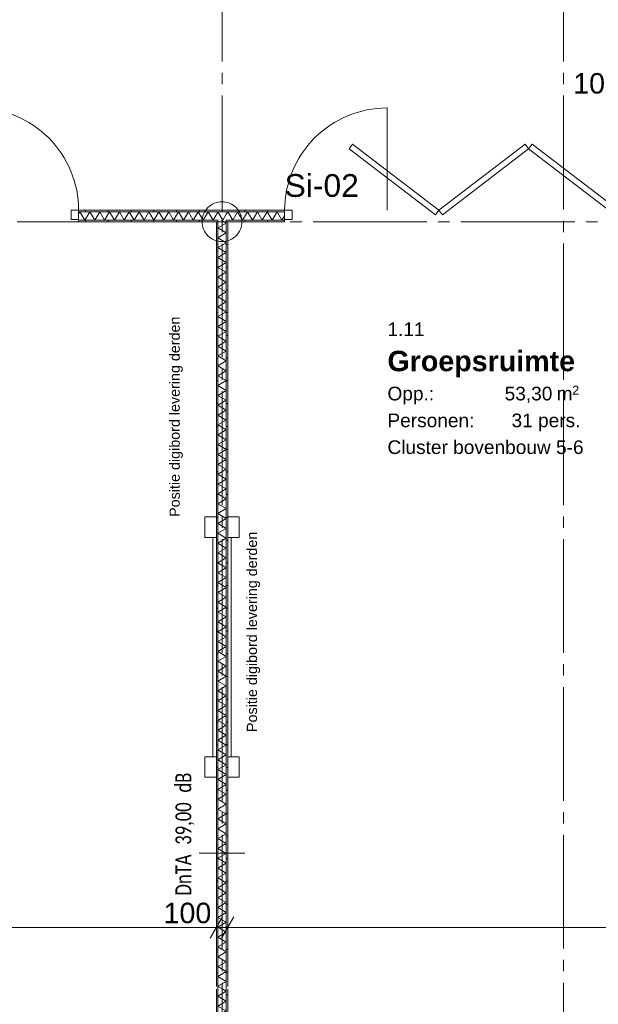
# Model space of a CAD drawing. Header units: millimetres. Extents: x 10 to 584, y 10 to 831.
# Tile 14 of 61: x 276 to 327, y 262 to 349. Entities that reach past the tile are written whole.
import ezdxf
from ezdxf.xclip import XClip

# ---------------------------------------------------------------- set-up
doc = ezdxf.new("R2010")
doc.units = ezdxf.units.MM
doc.header["$MEASUREMENT"] = 0
doc.header["$XCLIPFRAME"] = 0
doc.linetypes.add('B0204', pattern=[13, 10, -1, 1, -1])
for name, color, linetype in [('21 Buitenwanden', 7, 'Continuous'), ('22 NC Binnenwanden', 7, 'Continuous'), ('22 NC Binnenwanden Deuren', 7, 'Continuous'), ('22 NC Binnenwanden Deurlabels', 7, 'Continuous'), ('22 NC Binnenwanden Doorsnede-arcering', 7, 'Continuous'), ('22 NC Binnenwanden Laagscheidingslijnen', 7, 'Continuous'), ('28 Draagconstructies', 7, 'Continuous'), ('45 Plafondafwerking Laagscheidingslijnen', 7, 'Continuous'), ('82 Interieur', 7, 'Continuous'), ('A Stramien', 7, 'Continuous'), ('Maatvoering 1_ 50_100', 7, 'Continuous'), ('Tekst_dim 1_ 50_100', 7, 'Continuous'), ('Z Ruimtefuncties', 7, 'Continuous')]:
    doc.layers.add(name, color=color, linetype=linetype)
doc.styles.add('GENERATED_STYLE_1', font='txt')
doc.styles.add('GENERATED_STYLE_2', font='txt')
doc.styles.add('GENERATED_STYLE_3', font='txt')
pattern_1 = [(180, (78, 259.1879), (0, 2), [])]
pattern_2 = [(270, (78, 259.1879), (2, 0), [])]

# ---------------------------------------------------------------- blocks, each defined once
blk = doc.blocks.new('*X91')
at = {"layer": '22 NC Binnenwanden Doorsnede-arcering', "color": 7, "linetype": 'Continuous', "lineweight": 0}
blk.add_line((294.167, 331.188), (293.951, 331.313), dxfattribs=at)
blk = doc.blocks.new('*X92')
at = {"layer": '22 NC Binnenwanden Doorsnede-arcering', "color": 7, "linetype": 'Continuous', "lineweight": 0}
blk.add_line((294.081, 263.688), (293.648, 263.938), dxfattribs=at)
blk = doc.blocks.new('*X93')
at = {"layer": '22 NC Binnenwanden Doorsnede-arcering', "color": 7, "linetype": 'Continuous', "lineweight": 0}
for p, q in [((294.375, 263.518), (293.625, 263.085)), ((294.375, 263.518), (294.081, 263.688)), ((294.375, 262.652), (293.625, 263.085)), ((294.375, 262.652), (293.625, 262.219)), ((294.375, 261.786), (293.625, 262.219)), ((294.375, 261.786), (293.625, 261.353)), ((293.668, 261.328), (293.625, 261.353))]:
    blk.add_line(p, q, dxfattribs=at)
blk = doc.blocks.new('*X94')
at = {"layer": '22 NC Binnenwanden Doorsnede-arcering', "color": 7, "linetype": 'Continuous', "lineweight": 0}
for p, q in [((294.375, 331.068), (293.625, 330.635)), ((294.375, 331.068), (294.167, 331.188)), ((294.375, 330.202), (293.625, 330.635)), ((294.375, 330.202), (293.625, 329.769)), ((294.375, 329.336), (293.625, 329.769)), ((294.375, 329.336), (293.625, 328.903)), ((294.375, 328.47), (293.625, 328.903)), ((294.375, 328.47), (293.625, 328.037)), ((294.375, 327.604), (293.625, 328.037)), ((294.375, 327.604), (293.625, 327.171)), ((294.375, 326.738), (293.625, 327.171)), ((294.375, 326.738), (293.625, 326.305)), ((294.375, 325.872), (293.625, 326.305)), ((294.375, 325.872), (293.625, 325.439)), ((294.375, 325.006), (293.625, 325.439)), ((294.375, 325.006), (293.625, 324.573)), ((294.375, 324.14), (293.625, 324.573)), ((294.375, 324.14), (293.625, 323.707)), ((294.375, 323.274), (293.625, 323.707)), ((294.375, 323.274), (293.625, 322.841)), ((294.375, 322.408), (293.625, 322.841)), ((294.375, 322.408), (293.625, 321.975)), ((294.375, 321.542), (293.625, 321.975)), ((294.375, 321.542), (293.625, 321.109)), ((294.375, 320.676), (293.625, 321.109)), ((294.375, 320.676), (293.625, 320.243)), ((294.375, 319.81), (293.625, 320.243)), ((294.375, 319.81), (293.625, 319.377)), ((294.375, 318.944), (293.625, 319.377)), ((294.375, 318.944), (293.625, 318.511)), ((294.375, 318.078), (293.625, 318.511)), ((294.375, 318.078), (293.625, 317.645)), ((294.375, 317.212), (293.625, 317.645)), ((294.375, 317.212), (293.625, 316.779)), ((294.375, 316.346), (293.625, 316.779)), ((294.375, 316.346), (293.625, 315.913)), ((294.375, 315.48), (293.625, 315.913)), ((294.375, 315.48), (293.625, 315.047)), ((294.375, 314.614), (293.625, 315.047)), ((294.375, 314.614), (293.625, 314.181)), ((294.375, 313.747), (293.625, 314.181)), ((294.375, 313.747), (293.625, 313.314)), ((294.375, 312.881), (293.625, 313.314)), ((294.375, 312.881), (293.625, 312.448)), ((294.375, 312.015), (293.625, 312.448)), ((294.375, 312.015), (293.625, 311.582)), ((294.375, 311.149), (293.625, 311.582)), ((294.375, 311.149), (293.625, 310.716)), ((294.375, 310.283), (293.625, 310.716)), ((294.375, 310.283), (293.625, 309.85)), ((294.375, 309.417), (293.625, 309.85)), ((294.375, 309.417), (293.625, 308.984)), ((294.375, 308.551), (293.625, 308.984)), ((294.375, 308.551), (293.625, 308.118)), ((294.375, 307.685), (293.625, 308.118)), ((294.375, 307.685), (293.625, 307.252)), ((294.375, 306.819), (293.625, 307.252)), ((294.375, 306.819), (293.625, 306.386)), ((294.375, 305.953), (293.625, 306.386)), ((294.375, 305.953), (293.625, 305.52)), ((294.375, 305.087), (293.625, 305.52)), ((294.375, 305.087), (293.625, 304.654)), ((294.375, 304.221), (293.625, 304.654)), ((294.375, 304.221), (293.625, 303.788)), ((294.375, 303.355), (293.625, 303.788)), ((294.375, 303.355), (293.625, 302.922)), ((294.375, 302.489), (293.625, 302.922)), ((294.375, 302.489), (293.625, 302.056)), ((294.375, 301.623), (293.625, 302.056)), ((294.375, 301.623), (293.625, 301.19)), ((294.375, 300.757), (293.625, 301.19)), ((294.375, 300.757), (293.625, 300.324)), ((294.375, 299.891), (293.625, 300.324)), ((294.375, 299.891), (293.625, 299.458)), ((294.375, 299.025), (293.625, 299.458)), ((294.375, 299.025), (293.625, 298.592)), ((294.375, 298.159), (293.625, 298.592)), ((294.375, 298.159), (293.625, 297.726)), ((294.375, 297.293), (293.625, 297.726)), ((294.375, 297.293), (293.625, 296.86)), ((294.375, 296.427), (293.625, 296.86)), ((294.375, 296.427), (293.625, 295.994)), ((294.375, 295.561), (293.625, 295.994)), ((294.375, 295.561), (293.625, 295.128)), ((294.375, 294.695), (293.625, 295.128)), ((294.375, 294.695), (293.625, 294.262)), ((294.375, 293.829), (293.625, 294.262)), ((294.375, 293.829), (293.625, 293.396)), ((294.375, 292.963), (293.625, 293.396)), ((294.375, 292.963), (293.625, 292.53)), ((294.375, 292.097), (293.625, 292.53)), ((294.375, 292.097), (293.625, 291.664)), ((294.375, 291.231), (293.625, 291.664)), ((294.375, 291.231), (293.625, 290.798)), ((294.375, 290.365), (293.625, 290.798)), ((294.375, 290.365), (293.625, 289.932)), ((294.375, 289.499), (293.625, 289.932)), ((294.375, 289.499), (293.625, 289.066)), ((294.375, 288.633), (293.625, 289.066)), ((294.375, 288.633), (293.625, 288.2)), ((294.375, 287.767), (293.625, 288.2)), ((294.375, 287.767), (293.625, 287.334)), ((294.375, 286.901), (293.625, 287.334)), ((294.375, 286.901), (293.625, 286.468)), ((294.375, 286.035), (293.625, 286.468)), ((294.375, 286.035), (293.625, 285.602)), ((294.375, 285.169), (293.625, 285.602)), ((294.375, 285.169), (293.625, 284.736)), ((294.375, 284.303), (293.625, 284.736)), ((294.375, 284.303), (293.625, 283.87)), ((294.375, 283.437), (293.625, 283.87)), ((294.375, 283.437), (293.625, 283.004)), ((294.375, 282.571), (293.625, 283.004)), ((294.375, 282.571), (293.625, 282.138)), ((294.375, 281.705), (293.625, 282.138)), ((294.375, 281.705), (293.625, 281.272)), ((294.375, 280.839), (293.625, 281.272)), ((294.375, 280.839), (293.625, 280.406)), ((294.375, 279.973), (293.625, 280.406)), ((294.375, 279.973), (293.625, 279.539)), ((294.375, 279.106), (293.625, 279.539)), ((294.375, 279.106), (293.625, 278.673)), ((294.375, 278.24), (293.625, 278.673)), ((294.375, 278.24), (293.625, 277.807)), ((294.375, 277.374), (293.625, 277.807)), ((294.375, 277.374), (293.625, 276.941)), ((294.375, 276.508), (293.625, 276.941)), ((294.375, 276.508), (293.625, 276.075)), ((294.375, 275.642), (293.625, 276.075)), ((294.375, 275.642), (293.625, 275.209)), ((294.375, 274.776), (293.625, 275.209)), ((294.375, 274.776), (293.625, 274.343)), ((294.375, 273.91), (293.625, 274.343)), ((294.375, 273.91), (293.625, 273.477)), ((294.375, 273.044), (293.625, 273.477)), ((294.375, 273.044), (293.625, 272.611)), ((294.375, 272.178), (293.625, 272.611)), ((294.375, 272.178), (293.625, 271.745)), ((294.375, 271.312), (293.625, 271.745)), ((294.375, 271.312), (293.625, 270.879)), ((294.375, 270.446), (293.625, 270.879)), ((294.375, 270.446), (293.625, 270.013)), ((294.375, 269.58), (293.625, 270.013)), ((294.375, 269.58), (293.625, 269.147)), ((294.375, 268.714), (293.625, 269.147)), ((294.375, 268.714), (293.625, 268.281)), ((294.375, 267.848), (293.625, 268.281)), ((294.375, 267.848), (293.625, 267.415)), ((294.375, 266.982), (293.625, 267.415)), ((294.375, 266.982), (293.625, 266.549)), ((294.375, 266.116), (293.625, 266.549)), ((294.375, 266.116), (293.625, 265.683)), ((294.375, 265.25), (293.625, 265.683)), ((294.375, 265.25), (293.625, 264.817)), ((294.375, 264.384), (293.625, 264.817)), ((294.375, 264.384), (293.625, 263.951)), ((293.648, 263.938), (293.625, 263.951))]:
    blk.add_line(p, q, dxfattribs=at)
blk = doc.blocks.new('*X329')
at = {"layer": '22 NC Binnenwanden Doorsnede-arcering', "color": 7, "linetype": 'Continuous', "lineweight": 0}
for p, q in [((294.506, 332.063), (294.375, 331.835)), ((294.506, 332.063), (294.939, 331.313)), ((295.372, 332.063), (294.939, 331.313)), ((295.372, 332.063), (295.805, 331.313)), ((296.238, 332.063), (295.805, 331.313)), ((296.238, 332.063), (296.671, 331.313)), ((297.104, 332.063), (296.671, 331.313)), ((297.104, 332.063), (297.537, 331.313)), ((297.97, 332.063), (297.537, 331.313)), ((297.97, 332.063), (298.403, 331.313)), ((298.836, 332.063), (298.403, 331.313)), ((298.836, 332.063), (299.269, 331.313)), ((299.5, 331.712), (299.269, 331.313))]:
    blk.add_line(p, q, dxfattribs=at)
blk = doc.blocks.new('*X330')
at = {"layer": '22 NC Binnenwanden Doorsnede-arcering', "color": 7, "linetype": 'Continuous', "lineweight": 0}
for p, q in [((293.64, 332.063), (293.625, 332.036)), ((293.64, 332.063), (294.073, 331.313)), ((294.375, 331.835), (294.073, 331.313))]:
    blk.add_line(p, q, dxfattribs=at)
blk = doc.blocks.new('*X332')
at = {"layer": '22 NC Binnenwanden Doorsnede-arcering', "color": 7, "linetype": 'Continuous', "lineweight": 0}
for p, q in [((281.516, 332.063), (281.4, 331.862)), ((281.516, 332.063), (281.949, 331.313)), ((282.382, 332.063), (281.949, 331.313)), ((282.382, 332.063), (282.815, 331.313)), ((283.248, 332.063), (282.815, 331.313)), ((283.248, 332.063), (283.681, 331.313)), ((284.114, 332.063), (283.681, 331.313)), ((284.114, 332.063), (284.547, 331.313)), ((284.98, 332.063), (284.547, 331.313)), ((284.98, 332.063), (285.413, 331.313)), ((285.846, 332.063), (285.413, 331.313)), ((285.846, 332.063), (286.279, 331.313)), ((286.712, 332.063), (286.279, 331.313)), ((286.712, 332.063), (287.145, 331.313)), ((287.578, 332.063), (287.145, 331.313)), ((287.578, 332.063), (288.011, 331.313)), ((288.444, 332.063), (288.011, 331.313)), ((288.444, 332.063), (288.877, 331.313)), ((289.31, 332.063), (288.877, 331.313)), ((289.31, 332.063), (289.743, 331.313)), ((290.176, 332.063), (289.743, 331.313)), ((290.176, 332.063), (290.609, 331.313)), ((291.042, 332.063), (290.609, 331.313)), ((291.042, 332.063), (291.475, 331.313)), ((291.908, 332.063), (291.475, 331.313)), ((291.908, 332.063), (292.341, 331.313)), ((292.774, 332.063), (292.341, 331.313)), ((292.774, 332.063), (293.207, 331.313)), ((293.625, 332.036), (293.207, 331.313))]:
    blk.add_line(p, q, dxfattribs=at)
blk = doc.blocks.new('Drawing_2_2', base_point=(78, 259.188))
at = {"layer": '22 NC Binnenwanden Doorsnede-arcering', "linetype": 'Continuous', "lineweight": 0, "true_color": 0x000000}
h = blk.add_hatch(dxfattribs=at)
h.set_pattern_fill('930_Lijnen_vert_200_0002', color=18, style=0, pattern_type=2)
h.set_pattern_definition(pattern_2)
h.paths.add_polyline_path([(299.5, 332.188), (281.4, 332.188), (281.4, 332.063), (299.5, 332.063)])
h = blk.add_hatch(dxfattribs=at)
h.set_pattern_fill('930_Lijnen_vert_200_0002', color=18, style=0, pattern_type=2)
h.set_pattern_definition(pattern_2)
h.paths.add_polyline_path([(281.4, 331.188), (293.5, 331.188), (293.5, 331.313), (281.4, 331.313)])
h = blk.add_hatch(dxfattribs=at)
h.set_pattern_fill('930_Lijnen_vert_200_0002', color=18, style=0, pattern_type=2)
h.set_pattern_definition(pattern_2)
h.paths.add_polyline_path([(293.5, 331.188), (293.625, 331.188), (293.625, 331.313), (293.5, 331.313)])
h = blk.add_hatch(dxfattribs=at)
h.set_pattern_fill('930_Lijnen_vert_200_0002', color=18, style=0, pattern_type=2)
h.set_pattern_definition(pattern_1)
h.paths.add_polyline_path([(293.625, 263.938), (293.625, 331.188), (293.5, 331.188), (293.5, 263.938)])
h = blk.add_hatch(dxfattribs=at)
h.set_pattern_fill('930_Lijnen_vert_200_0002', color=18, style=0, pattern_type=2)
h.set_pattern_definition(pattern_2)
h.paths.add_polyline_path([(294.375, 331.188), (294.5, 331.188), (294.5, 331.313), (294.375, 331.313)])
h = blk.add_hatch(dxfattribs=at)
h.set_pattern_fill('930_Lijnen_vert_200_0002', color=18, style=0, pattern_type=2)
h.set_pattern_definition(pattern_1)
h.paths.add_polyline_path([(294.5, 263.938), (294.5, 331.188), (294.375, 331.188), (294.375, 263.938)])
h = blk.add_hatch(dxfattribs=at)
h.set_pattern_fill('930_Lijnen_vert_200_0002', color=18, style=0, pattern_type=2)
h.set_pattern_definition(pattern_2)
h.paths.add_polyline_path([(294.5, 331.188), (299.5, 331.188), (299.5, 331.313), (294.5, 331.313)])
h = blk.add_hatch(dxfattribs=at)
h.set_pattern_fill('930_Lijnen_vert_200_0002', color=18, style=0, pattern_type=2)
h.set_pattern_definition(pattern_1)
h.paths.add_polyline_path([(293.625, 263.938), (293.5, 263.938), (293.5, 263.688), (293.625, 263.688)])
h = blk.add_hatch(dxfattribs=at)
h.set_pattern_fill('930_Lijnen_vert_200_0002', color=18, style=0, pattern_type=2)
h.set_pattern_definition(pattern_1)
h.paths.add_polyline_path([(293.625, 261.328), (293.625, 263.688), (293.5, 263.688), (293.5, 261.328)])
h = blk.add_hatch(dxfattribs=at)
h.set_pattern_fill('930_Lijnen_vert_200_0002', color=18, style=0, pattern_type=2)
h.set_pattern_definition(pattern_1)
h.paths.add_polyline_path([(294.5, 263.938), (294.375, 263.938), (294.375, 263.688), (294.5, 263.688)])
h = blk.add_hatch(dxfattribs=at)
h.set_pattern_fill('930_Lijnen_vert_200_0002', color=18, style=0, pattern_type=2)
h.set_pattern_definition(pattern_1)
h.paths.add_polyline_path([(294.5, 261.328), (294.5, 263.688), (294.375, 263.688), (294.375, 261.328)])
at = {"layer": '22 NC Binnenwanden', "color": 1, "linetype": 'Continuous', "lineweight": 0}
for p, q in [((281.4, 332.188), (281.4, 332.063)), ((281.4, 332.063), (281.4, 331.388)), ((299.5, 332.188), (299.5, 332.063)), ((299.5, 332.063), (299.5, 331.388)), ((281.4, 331.388), (281.4, 331.313)), ((281.4, 331.313), (281.4, 331.188)), ((299.5, 331.388), (299.5, 331.313)), ((299.5, 331.313), (299.5, 331.188))]:
    blk.add_line(p, q, dxfattribs=at)
at = {"layer": '22 NC Binnenwanden', "color": 9, "linetype": 'Continuous', "lineweight": 0, "flags": 128}
for points in [[(272.4, 332.188), (272.4, 341.188, -0.414214), (281.4, 332.188)], [(308.5, 332.188), (308.5, 341.188, 0.414214), (299.5, 332.188)]]:
    blk.add_lwpolyline(points, format="xyb", dxfattribs=at)
at = {"layer": '22 NC Binnenwanden', "color": 1, "linetype": 'Continuous', "lineweight": 0, "flags": 128}
for points in [[(299.5, 332.188), (281.4, 332.188)], [(281.4, 331.188), (293.5, 331.188)], [(293.5, 331.188), (293.5, 263.938)], [(294.5, 263.938), (294.5, 331.188)], [(294.5, 331.188), (299.5, 331.188)], [(293.5, 263.688), (293.5, 261.328)], [(294.5, 261.328), (294.5, 263.688)]]:
    blk.add_lwpolyline(points, dxfattribs=at)
at = {"layer": '22 NC Binnenwanden Deuren', "color": 1, "linetype": 'Continuous', "lineweight": 0}
for p, q in [((305.17, 337.602), (305.474, 337.999)), ((305.474, 337.999), (313.057, 332.188)), ((313.057, 332.188), (320.639, 337.999)), ((320.639, 337.999), (320.943, 337.602)), ((320.943, 337.602), (321.247, 337.999)), ((321.247, 337.999), (328.83, 332.188)), ((312.752, 331.791), (305.17, 337.602)), ((320.943, 337.602), (313.361, 331.791)), ((328.526, 331.791), (320.943, 337.602)), ((281.4, 332.188), (280.73, 332.188)), ((280.73, 332.188), (280.73, 331.388)), ((281.4, 331.388), (281.4, 332.188)), ((281.4, 332.188), (281.4, 332.063)), ((281.4, 332.188), (281.4, 332.063)), ((281.4, 332.063), (281.4, 331.388)), ((281.4, 332.063), (281.4, 331.388)), ((299.5, 332.188), (300.17, 332.188)), ((299.5, 331.388), (299.5, 332.188)), ((299.5, 332.188), (299.5, 332.063)), ((299.5, 332.188), (299.5, 332.063)), ((299.5, 332.063), (299.5, 331.388)), ((299.5, 332.063), (299.5, 331.388)), ((300.17, 332.188), (300.17, 331.388)), ((313.057, 332.188), (312.752, 331.791)), ((313.361, 331.791), (313.057, 332.188)), ((280.73, 331.388), (281.4, 331.388)), ((281.4, 331.388), (281.4, 331.313)), ((281.4, 331.313), (281.4, 331.188)), ((300.17, 331.388), (299.5, 331.388)), ((299.5, 331.388), (299.5, 331.313)), ((299.5, 331.313), (299.5, 331.188))]:
    blk.add_line(p, q, dxfattribs=at)
at = {"layer": '22 NC Binnenwanden Laagscheidingslijnen', "color": 9, "linetype": 'Continuous', "lineweight": 0}
for p, q in [((293.625, 332.063), (281.4, 332.063)), ((294.375, 332.063), (293.625, 332.063)), ((299.5, 332.063), (294.375, 332.063)), ((293.5, 331.313), (281.4, 331.313)), ((293.625, 331.313), (293.5, 331.313)), ((293.625, 331.313), (293.625, 331.188)), ((293.625, 331.313), (293.625, 331.188)), ((293.625, 263.938), (293.625, 331.188)), ((294.375, 331.188), (294.375, 331.313)), ((294.5, 331.313), (294.375, 331.313)), ((294.375, 331.188), (294.375, 331.313)), ((294.375, 263.938), (294.375, 331.188)), ((299.5, 331.313), (294.5, 331.313)), ((293.625, 261.328), (293.625, 263.688)), ((294.375, 261.328), (294.375, 263.688))]:
    blk.add_line(p, q, dxfattribs=at)
at = {"layer": '28 Draagconstructies', "color": 3, "linetype": 'Continuous', "lineweight": 0, "flags": 128}
blk.add_lwpolyline([(292.25, 331.188, 0.414214), (294, 329.438, 0.414214), (295.75, 331.188, 0.414214), (294, 332.938, 0.414214)], format="xyb", close=True, dxfattribs=at)
at = {"layer": '45 Plafondafwerking Laagscheidingslijnen', "color": 9, "linetype": 'Continuous', "lineweight": 0}
for p, q in [((293.625, 263.938), (293.625, 263.688)), ((294.375, 263.938), (294.375, 263.688))]:
    blk.add_line(p, q, dxfattribs=at)
at = {"layer": '82 Interieur', "color": 1, "linetype": 'Continuous', "lineweight": 0, "flags": 128}
for points in [[(293.5, 303.429), (293.5, 305.229), (292.5, 305.229), (292.5, 303.429)], [(294.5, 303.429), (294.5, 305.229), (295.5, 305.229), (295.5, 303.429)], [(293.2, 303.429), (293.2, 284.129), (293.5, 284.129), (293.5, 303.429)], [(294.8, 303.429), (294.8, 284.129), (294.5, 284.129), (294.5, 303.429)], [(293.5, 284.129), (293.5, 282.329), (292.5, 282.329), (292.5, 284.129)], [(294.5, 284.129), (294.5, 282.329), (295.5, 282.329), (295.5, 284.129)]]:
    blk.add_lwpolyline(points, close=True, dxfattribs=at)
at = {"layer": 'A Stramien', "color": 9, "linetype": 'B0204', "lineweight": 0}
for p, q in [((294, 784.271), (294, 233.204)), ((324, 784.271), (324, 233.204)), ((68, 331.188), (520.556, 331.188))]:
    blk.add_line(p, q, dxfattribs=at)
at = {"layer": 'Maatvoering 1_ 50_100', "color": 1, "linetype": 'Continuous', "lineweight": 0}
for p, q in [((293.5, 267.712), (293.5, 270.525)), ((294.5, 267.712), (294.5, 270.525)), ((294.041, 270.056), (292.959, 268.181)), ((295.041, 270.056), (293.959, 268.181)), ((216.5, 269.119), (293.5, 269.119)), ((293.5, 269.119), (294.5, 269.119)), ((294.5, 269.119), (367.86, 269.119))]:
    blk.add_line(p, q, dxfattribs=at)
at = {"layer": 'Tekst_dim 1_ 50_100', "color": 1, "linetype": 'Continuous', "lineweight": 0}
for p, q in [((292.01, 275.667), (292, 275.667)), ((295.99, 275.667), (292.01, 275.667))]:
    blk.add_line(p, q, dxfattribs=at)
at = {"layer": '21 Buitenwanden', "color": 4, "linetype": 'Continuous', "lineweight": 0}
for name in ['*X332', '*X330', '*X329', '*X94', '*X91', '*X93', '*X92']:
    blk.add_blockref(name, (0, 0), dxfattribs=at)
at = {"layer": '22 NC Binnenwanden Deurlabels', "color": 2, "linetype": 'Continuous', "lineweight": 0, "insert": (299.5, 333.341), "char_height": 2, "attachment_point": 7, "style": 'GENERATED_STYLE_1'}
blk.add_mtext('\\A1;{\\pql;\\fArial|b0|i0|c0|p38;Si-02}', dxfattribs=at)
at = {"layer": '82 Interieur', "color": 2, "linetype": 'Continuous', "lineweight": 0, "char_height": 0.9, "attachment_point": 7, "rotation": 90, "style": 'GENERATED_STYLE_1'}
for insert in [(290.556, 305.229), (297.345, 286.313)]:
    blk.add_mtext('\\A1;{\\pql;\\fArial|b0|i0|c0|p38;P\\fArial|b0|i0|c0|p38;ositie digibord levering derden}', dxfattribs=dict(at, insert=insert))
at = {"layer": 'Maatvoering 1_ 50_100', "color": 2, "linetype": 'Continuous', "lineweight": 0, "char_height": 1.8, "width": 4.09784, "attachment_point": 7, "style": 'GENERATED_STYLE_1'}
for insert in [(324.86, 342.428), (288.86, 269.479)]:
    blk.add_mtext('\\A1;{\\pql;\\fArial|b0|i0|c0|p38;100}', dxfattribs=dict(at, insert=insert))
at = {"layer": 'Tekst_dim 1_ 50_100', "color": 2, "linetype": 'Continuous', "lineweight": 0, "insert": (289.901, 271.933), "char_height": 1.4, "attachment_point": 1, "rotation": 90, "style": 'GENERATED_STYLE_2'}
blk.add_mtext('\\A1;{\\W0.750000x;\\pql;\\pt0,30;\\fCalibri|b0|i0|c0|p34;DnTA \\fCalibri|b0|i0|c0|p34;\\A1{\\H.66x;\\S^  ;}\\fCalibri|b0|i0|c0|p34;\\fCalibri|b0|i0|c0|p34;\\A1{\\H.66x;\\S^  ;}\\fCalibri|b0|i0|c0|p34;\\fCalibri|b0|i0|c0|p34;\\fCalibri|b0|i0|c0|p34;\\fCalibri|b0|i0|c0|p34;\\fCalibri|b0|i0|c0|p34;\\fCalibri|b0|i0|c0|p34;39,00 \\fCalibri|b0|i0|c0|p34;\\A1{\\H.66x;\\S^  ;}\\fCalibri|b0|i0|c0|p34;\\fCalibri|b0|i0|c0|p34;\\A1{\\H.66x;\\S^  ;}\\fCalibri|b0|i0|c0|p34;\\fCalibri|b0|i0|c0|p34;\\fCalibri|b0|i0|c0|p34;\\fCalibri|b0|i0|c0|p34;\\fCalibri|b0|i0|c0|p34;\\fCalibri|b0|i0|c0|p34;dB\\fCalibri|b0|i0|c0|p34;\\A1{\\H.66x;\\S^  ;}\\fCalibri|b0|i0|c0|p34;\\fCalibri|b0|i0|c0|p34;\\A1{\\H.66x;\\S^  ;}\\fCalibri|b0|i0|c0|p34;\\fCalibri|b0|i0|c0|p34;\\fCalibri|b0|i0|c0|p34;\\fCalibri|b0|i0|c0|p34;\\fCalibri|b0|i0|c0|p34;\\fCalibri|b0|i0|c0|p34;\\fCalibri|b0|i0|c0|p34;\\fCalibri|b0|i0|c0|p34;\\fCalibri|b0|i0|c0|p34;\\fCalibri|b0|i0|c0|p34;\\fCalibri|b0|i0|c0|p34;\\fCalibri|b0|i0|c0|p34;\\fCalibri|b0|i0|c0|p34;\\fCalibri|b0|i0|c0|p34;\\fCalibri|b0|i0|c0|p34;\\fCalibri|b0|i0|c0|p34;\\fCalibri|b0|i0|c0|p34;\\fCalibri|b0|i0|c0|p34;\\fCalibri|b0|i0|c0|p34;\\fCalibri|b0|i0|c0|p34;\\fCalibri|b0|i0|c0|p34;\\fCalibri|b0|i0|c0|p34;\\fCalibri|b0|i0|c0|p34;\\fCalibri|b0|i0|c0|p34;\\fCalibri|b0|i0|c0|p34;\\fCalibri|b0|i0|c0|p34;}', dxfattribs=at)
at = {"layer": 'Z Ruimtefuncties', "color": 2, "linetype": 'Continuous', "lineweight": 0, "attachment_point": 1}
for s, insert, char_height, style in [('\\A1;{\\pql;\\pt0;\\fArial|b0|i0|c0|p38;1.11}', (308.537, 322.331), 1.2, 'GENERATED_STYLE_1'), ('\\A1;{\\pql;\\pt0;\\fArial|b1|i0|c0|p38;Groepsruimte}', (308.537, 319.836), 1.8, 'GENERATED_STYLE_3'), ('\\A1;{\\pql;\\pt0;\\fArial|b0|i0|c0|p38;Opp.: }', (308.537, 316.674), 1.2, 'GENERATED_STYLE_1'), ('\\A1;{\\pql;\\fArial|b0|i0|c0|p38;53,30}', (318.835, 316.674), 1.2, 'GENERATED_STYLE_1'), ('\\A1;{\\pql;\\fArial|b0|i0|c0|p38; m}', (322.939, 316.674), 1.2, 'GENERATED_STYLE_1'), ('\\A1;{\\pql;\\fArial|b0|i0|c0|p38;2}', (324.771, 316.765), 0.8, 'GENERATED_STYLE_1'), ('\\A1;{\\pql;\\pt0;\\fArial|b0|i0|c0|p38;Personen: }', (308.537, 314.316), 1.2, 'GENERATED_STYLE_1'), ('\\A1;{\\pql;\\pt0;\\fArial|b0|i0|c0|p38;31 pers.}', (319.442, 314.316), 1.2, 'GENERATED_STYLE_1'), ('\\A1;{\\pql;\\pt0;\\fArial|b0|i0|c0|p38;Cluster bovenbouw 5-6}', (308.537, 311.959), 1.2, 'GENERATED_STYLE_1')]:
    blk.add_mtext(s, dxfattribs=dict(at, insert=insert, char_height=char_height, style=style))

msp = doc.modelspace()

# ---------------------------------------------------------------- block references
at = {"color": 4, "linetype": 'Continuous', "lineweight": 0}
ref = msp.add_blockref('Drawing_2_2', (78, 259.188), dxfattribs=at)
XClip(ref).set_block_clipping_path([(30, 141.736842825), (586.5626696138, 807.8168177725)])

doc.saveas('drawing.dxf')
